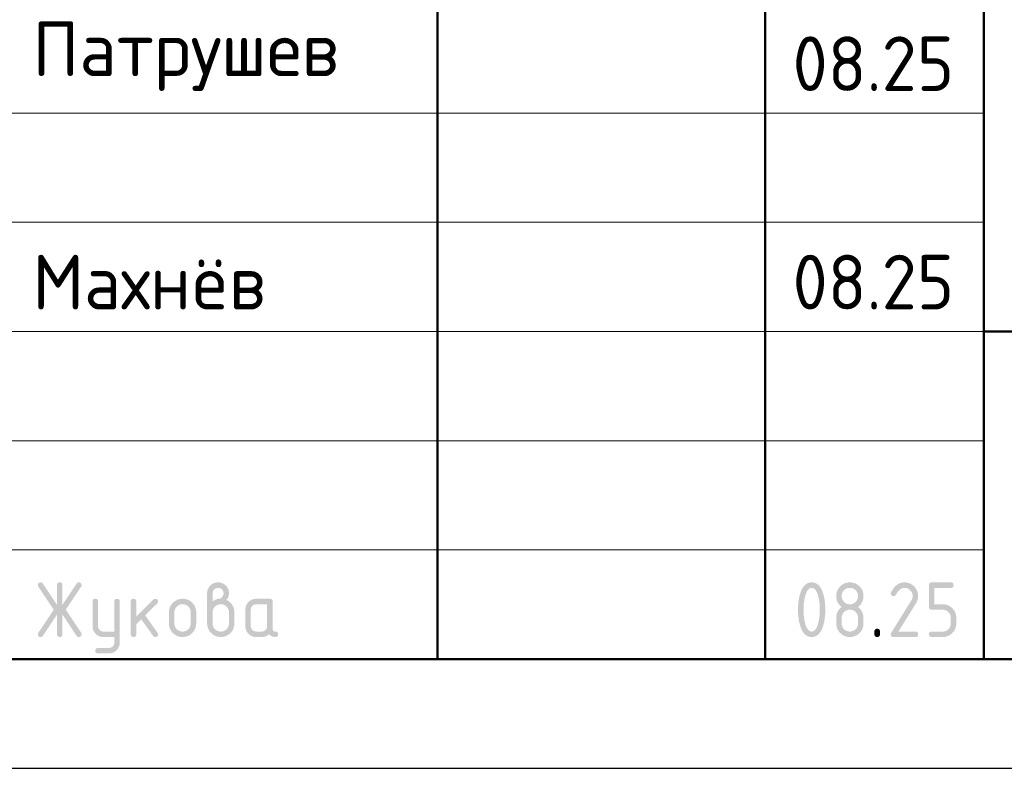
# Model space of a CAD drawing. Header units: millimetres. Extents: x 0 to 59400, y 0 to 42000.
# Tile 23 of 37: x 42488 to 46994, y 0 to 3428. Entities that reach past the tile are written whole.
import ezdxf

# ---------------------------------------------------------------- set-up
doc = ezdxf.new("R2010")
doc.units = ezdxf.units.MM
doc.layers.add('Standard', color=7, linetype='Continuous', lineweight=25)
doc.styles.add('ISOCPEUR', font='txt')

msp = doc.modelspace()

# ---------------------------------------------------------------- hatches: boundary and pattern name
at = {"layer": 'Standard', "linetype": 'Continuous', "lineweight": 25, "transparency": 33554687}
for points in [[(42658.5, 703.7), (42594, 606.8), (42593.1, 605.4), (42592, 604.4), (42590.8, 603.4), (42589.5, 602.7), (42588.2, 602), (42586.7, 601.6), (42585.1, 601.3), (42583.4, 601.3), (42581.8, 601.3), (42580.5, 601.5), (42579.1, 601.7), (42578, 602.1), (42576.8, 602.5), (42575.9, 603.1), (42574.9, 603.7), (42574.1, 604.5), (42573.4, 605.4), (42572.8, 606.4), (42572.2, 607.4), (42571.8, 608.6), (42571.4, 609.9), (42571.3, 611.3), (42571.1, 612.7), (42571.1, 614.3), (42571.1, 616), (42571.6, 617.6), (42572.1, 619.2), (42573.1, 620.8), (42643.4, 726.2), (42573.1, 831.6), (42572.1, 833.2), (42571.6, 834.9), (42571.1, 836.5), (42571.1, 838.2), (42571.1, 839.9), (42571.3, 841.3), (42571.4, 842.7), (42571.8, 843.9), (42572.2, 845.2), (42572.8, 846.2), (42573.4, 847.2), (42574.2, 848), (42575, 848.8), (42575.9, 849.4), (42576.9, 850.1), (42578.1, 850.5), (42579.3, 850.9), (42580.6, 851.1), (42582, 851.3), (42583.6, 851.3), (42585.2, 851.3), (42586.7, 850.9), (42588.2, 850.6), (42589.5, 849.9), (42590.8, 849.2), (42591.9, 848.1), (42593, 847), (42594, 845.6), (42658.5, 748.9), (42658.5, 838.8), (42658.5, 840.3), (42658.7, 841.7), (42658.9, 843.1), (42659.3, 844.3), (42659.7, 845.4), (42660.3, 846.4), (42660.9, 847.4), (42661.7, 848.2), (42662.5, 848.9), (42663.4, 849.5), (42664.4, 850.1), (42665.6, 850.5), (42666.7, 850.9), (42668.1, 851.1), (42669.5, 851.3), (42671.1, 851.3), (42672.6, 851.3), (42674, 851.1), (42675.4, 850.9), (42676.5, 850.5), (42677.7, 850.1), (42678.7, 849.5), (42679.7, 848.9), (42680.5, 848.2), (42681.2, 847.4), (42681.8, 846.4), (42682.4, 845.4), (42682.8, 844.3), (42683.2, 843.1), (42683.4, 841.7), (42683.6, 840.3), (42683.6, 838.8), (42683.6, 748.9), (42748.1, 845.6), (42749.1, 847), (42750.2, 848.1), (42751.4, 849.2), (42752.7, 849.9), (42754, 850.6), (42755.5, 850.9), (42757, 851.3), (42758.7, 851.3), (42760, 851.3), (42761.2, 851), (42762.4, 850.8), (42763.5, 850.3), (42764.6, 849.9), (42765.6, 849.2), (42766.6, 848.4), (42767.4, 847.5), (42768.4, 846.6), (42769, 845.5), (42769.7, 844.5), (42770.2, 843.4), (42770.6, 842.3), (42770.8, 841.1), (42771.1, 839.9), (42771.1, 838.6), (42771.1, 836.7), (42770.5, 835), (42770, 833.2), (42769, 831.6), (42698.7, 726.2), (42769, 620.8), (42770, 619.2), (42770.5, 617.5), (42771.1, 615.8), (42771.1, 614), (42771.1, 612.7), (42770.8, 611.5), (42770.6, 610.3), (42770.2, 609.2), (42769.7, 608.1), (42769.1, 607), (42768.4, 606), (42767.5, 605.1), (42766.7, 604.1), (42765.7, 603.4), (42764.7, 602.7), (42763.6, 602.2), (42762.6, 601.8), (42761.4, 601.5), (42760.2, 601.3), (42758.9, 601.3), (42757.1, 601.3), (42755.6, 601.6), (42754, 602), (42752.6, 602.7), (42751.3, 603.4), (42750.2, 604.4), (42749, 605.4), (42748.1, 606.8), (42683.6, 703.7), (42683.6, 613.8), (42683.6, 612.2), (42683.4, 610.8), (42683.2, 609.5), (42682.8, 608.3), (42682.4, 607.1), (42681.8, 606.2), (42681.2, 605.2), (42680.5, 604.4), (42679.7, 603.6), (42678.7, 603), (42677.7, 602.5), (42676.5, 602.1), (42675.4, 601.7), (42674, 601.5), (42672.6, 601.3), (42671.1, 601.3), (42669.5, 601.3), (42668.1, 601.5), (42666.7, 601.7), (42665.6, 602.1), (42664.4, 602.5), (42663.4, 603), (42662.5, 603.6), (42661.7, 604.4), (42660.9, 605.2), (42660.3, 606.2), (42659.7, 607.1), (42659.3, 608.3), (42658.9, 609.5), (42658.7, 610.8), (42658.5, 612.2), (42658.5, 613.8)], [(46537.2, 851.3), (46540.4, 851.3), (46543.5, 851), (46546.6, 850.7), (46549.7, 850.1), (46552.7, 849.6), (46555.5, 848.7), (46558.4, 847.9), (46561.2, 846.7), (46563.9, 845.6), (46566.6, 844.2), (46569.2, 842.7), (46571.8, 841), (46574.3, 839.3), (46576.7, 837.3), (46579.1, 835.3), (46581.4, 833), (46583.7, 830.7), (46585.7, 828.3), (46587.6, 825.9), (46589.4, 823.4), (46591.1, 820.9), (46592.5, 818.2), (46593.9, 815.6), (46595.1, 812.8), (46596.2, 810.1), (46597.1, 807.2), (46597.9, 804.3), (46598.5, 801.3), (46599.1, 798.3), (46599.4, 795.2), (46599.6, 792), (46599.6, 788.8), (46599.6, 784.4), (46598.9, 779.9), (46598.2, 775.4), (46596.8, 770.9), (46595.4, 766.4), (46593.2, 761.9), (46591.1, 757.4), (46588.3, 752.8), (46509.5, 626.3), (46587.1, 626.3), (46588.7, 626.3), (46590.1, 626.1), (46591.4, 625.9), (46592.6, 625.6), (46593.8, 625.2), (46594.8, 624.6), (46595.7, 624), (46596.5, 623.2), (46597.3, 622.4), (46597.9, 621.4), (46598.5, 620.5), (46598.9, 619.3), (46599.2, 618.1), (46599.4, 616.7), (46599.6, 615.4), (46599.6, 613.8), (46599.6, 612.2), (46599.4, 610.9), (46599.2, 609.5), (46598.9, 608.3), (46598.5, 607.2), (46597.9, 606.2), (46597.3, 605.2), (46596.5, 604.4), (46595.7, 603.6), (46594.8, 603), (46593.8, 602.5), (46592.6, 602.1), (46591.4, 601.7), (46590.1, 601.5), (46588.7, 601.3), (46587.1, 601.3), (46487.2, 601.3), (46485.6, 601.3), (46484.2, 601.5), (46482.9, 601.7), (46481.7, 602.1), (46480.5, 602.5), (46479.6, 603), (46478.6, 603.6), (46477.8, 604.4), (46477, 605.2), (46476.4, 606.2), (46475.9, 607.1), (46475.5, 608.3), (46475.1, 609.5), (46474.9, 610.9), (46474.7, 612.2), (46474.7, 613.8), (46474.7, 615.7), (46475.2, 617.5), (46475.7, 619.3), (46476.8, 621), (46568.4, 768.1), (46570, 770.6), (46571.1, 773.2), (46572.3, 775.7), (46573.1, 778.3), (46573.9, 780.9), (46574.3, 783.5), (46574.6, 786.1), (46574.6, 788.7), (46574.6, 792.6), (46574, 796.2), (46573.3, 799.8), (46571.9, 803.1), (46570.5, 806.4), (46568.5, 809.5), (46566.4, 812.5), (46563.7, 815.3), (46560.9, 818), (46557.9, 820.1), (46554.9, 822.1), (46551.5, 823.5), (46548.2, 824.9), (46544.6, 825.6), (46541, 826.2), (46537.2, 826.2), (46534.5, 826.2), (46531.9, 825.8), (46529.3, 825.3), (46526.8, 824.3), (46524.2, 823.3), (46521.7, 821.8), (46519.2, 820.3), (46516.8, 818.4), (46514.3, 816.4), (46511.9, 814), (46509.5, 811.5), (46507.2, 808.6), (46504.8, 805.6), (46502.5, 802.2), (46500.2, 798.7), (46498, 794.8), (46497.1, 793.3), (46496, 792.2), (46494.9, 791), (46493.6, 790.3), (46492.2, 789.5), (46490.6, 789.1), (46489, 788.8), (46487.2, 788.8), (46485.6, 788.8), (46484.2, 789), (46482.9, 789.1), (46481.7, 789.5), (46480.5, 789.9), (46479.6, 790.5), (46478.6, 791.1), (46477.8, 791.9), (46477, 792.7), (46476.4, 793.6), (46475.9, 794.6), (46475.5, 795.8), (46475.1, 797), (46474.9, 798.3), (46474.7, 799.7), (46474.7, 801.2), (46474.7, 802.7), (46475, 803.9), (46475.3, 805.2), (46475.8, 806.4), (46478.7, 812), (46481.9, 816.9), (46485, 821.8), (46488.4, 826), (46491.8, 830.2), (46495.4, 833.7), (46499, 837.2), (46502.8, 840.1), (46506.6, 842.9), (46510.7, 845), (46514.8, 847.1), (46519.1, 848.5), (46523.4, 849.9), (46527.9, 850.6), (46532.4, 851.3)], [(46649.6, 738.8), (46649.6, 838.8), (46649.6, 840.4), (46649.8, 841.7), (46650, 843.1), (46650.4, 844.3), (46650.8, 845.4), (46651.3, 846.4), (46651.9, 847.4), (46652.7, 848.2), (46653.5, 848.9), (46654.5, 849.5), (46655.4, 850.1), (46656.6, 850.5), (46657.8, 850.9), (46659.1, 851.1), (46660.5, 851.3), (46662.1, 851.3), (46749.3, 851.3), (46750.9, 851.3), (46752.2, 851.1), (46753.6, 850.9), (46754.8, 850.5), (46756, 850.1), (46756.9, 849.5), (46757.9, 848.9), (46758.7, 848.2), (46759.5, 847.4), (46760.1, 846.4), (46760.6, 845.4), (46761, 844.2), (46761.4, 843.1), (46761.6, 841.7), (46761.8, 840.3), (46761.8, 838.8), (46761.8, 837.2), (46761.6, 835.8), (46761.4, 834.5), (46761, 833.3), (46760.6, 832.1), (46760.1, 831.1), (46759.5, 830.2), (46758.7, 829.4), (46757.9, 828.6), (46756.9, 828), (46756, 827.4), (46754.8, 827), (46753.6, 826.6), (46752.2, 826.4), (46750.9, 826.2), (46749.3, 826.2), (46674.6, 826.2), (46674.6, 751.3), (46712, 751.3), (46715.3, 751.3), (46718.4, 751), (46721.5, 750.8), (46724.5, 750.2), (46727.5, 749.6), (46730.4, 748.7), (46733.2, 747.9), (46736, 746.7), (46738.8, 745.6), (46741.4, 744.2), (46744, 742.7), (46746.5, 741), (46749.1, 739.3), (46751.5, 737.3), (46753.9, 735.3), (46756.1, 733), (46758.4, 730.7), (46760.4, 728.2), (46762.4, 725.8), (46764.1, 723.3), (46765.8, 720.8), (46767.2, 718.1), (46768.7, 715.5), (46769.8, 712.7), (46770.9, 710), (46771.8, 707.1), (46772.7, 704.2), (46773.2, 701.2), (46773.8, 698.2), (46774.1, 695.1), (46774.4, 692), (46774.4, 688.8), (46774.4, 663.8), (46774.4, 660.6), (46774.1, 657.4), (46773.8, 654.3), (46773.2, 651.3), (46772.6, 648.3), (46771.8, 645.4), (46770.9, 642.5), (46769.8, 639.8), (46768.6, 637), (46767.2, 634.4), (46765.8, 631.7), (46764.1, 629.2), (46762.3, 626.7), (46760.3, 624.3), (46758.3, 621.9), (46756, 619.6), (46753.7, 617.3), (46751.3, 615.3), (46748.9, 613.3), (46746.4, 611.6), (46743.9, 609.9), (46741.2, 608.4), (46738.6, 607), (46735.8, 605.9), (46733.1, 604.7), (46730.2, 603.9), (46727.4, 603), (46724.4, 602.4), (46721.4, 601.9), (46718.3, 601.6), (46715.2, 601.3), (46712, 601.3), (46662.1, 601.3), (46660.5, 601.3), (46659.1, 601.5), (46657.8, 601.7), (46656.6, 602.1), (46655.4, 602.5), (46654.5, 603), (46653.5, 603.6), (46652.7, 604.4), (46651.9, 605.2), (46651.3, 606.2), (46650.8, 607.2), (46650.4, 608.3), (46650, 609.5), (46649.8, 610.9), (46649.6, 612.2), (46649.6, 613.8), (46649.6, 615.4), (46649.8, 616.7), (46650, 618.1), (46650.4, 619.3), (46650.8, 620.5), (46651.3, 621.4), (46651.9, 622.4), (46652.7, 623.2), (46653.5, 624), (46654.5, 624.6), (46655.4, 625.2), (46656.6, 625.6), (46657.8, 625.9), (46659.1, 626.1), (46660.5, 626.3), (46662.1, 626.3), (46711.9, 626.3), (46715.8, 626.3), (46719.5, 627), (46723.1, 627.7), (46726.4, 629.1), (46729.7, 630.4), (46732.7, 632.5), (46735.7, 634.5), (46738.5, 637.2), (46741.2, 639.9), (46743.2, 643), (46745.2, 646), (46746.6, 649.3), (46748, 652.6), (46748.6, 656.3), (46749.3, 659.9), (46749.3, 663.8), (46749.3, 688.8), (46749.3, 692.7), (46748.6, 696.3), (46747.9, 699.9), (46746.6, 703.2), (46745.2, 706.5), (46743.2, 709.5), (46741.1, 712.6), (46738.4, 715.3), (46735.6, 718), (46732.6, 720.1), (46729.6, 722.2), (46726.3, 723.5), (46723, 724.9), (46719.4, 725.6), (46715.8, 726.3), (46711.9, 726.3), (46662.1, 726.3), (46660.5, 726.3), (46659.1, 726.5), (46657.8, 726.7), (46656.6, 727.1), (46655.4, 727.5), (46654.5, 728), (46653.5, 728.6), (46652.7, 729.4), (46651.9, 730.2), (46651.3, 731.2), (46650.8, 732.1), (46650.4, 733.3), (46650, 734.5), (46649.8, 735.9), (46649.6, 737.2)], [(42920.8, 576), (42920.8, 601.3), (42871, 601.3), (42868.3, 601.3), (42865.8, 601.5), (42863.3, 601.7), (42860.9, 602.2), (42858.5, 602.7), (42856.2, 603.3), (42853.8, 604), (42851.6, 604.9), (42849.4, 605.8), (42847.3, 607), (42845.2, 608.1), (42843.2, 609.5), (42841.2, 610.8), (42839.3, 612.4), (42837.4, 614), (42835.6, 615.9), (42833.7, 617.7), (42832.2, 619.6), (42830.6, 621.5), (42829.2, 623.5), (42827.9, 625.6), (42826.7, 627.7), (42825.6, 629.8), (42824.7, 632), (42823.8, 634.2), (42823.1, 636.5), (42822.5, 638.8), (42822, 641.2), (42821.6, 643.6), (42821.3, 646.1), (42821.1, 648.6), (42821.1, 651.2), (42821.1, 763.7), (42821.1, 765.2), (42821.3, 766.6), (42821.5, 767.9), (42821.9, 769.1), (42822.3, 770.3), (42822.9, 771.3), (42823.4, 772.2), (42824.2, 773), (42825, 773.8), (42826, 774.4), (42827, 775), (42828.1, 775.4), (42829.3, 775.8), (42830.7, 775.9), (42832.1, 776.1), (42833.6, 776.1), (42835.2, 776.1), (42836.6, 775.9), (42837.9, 775.8), (42839.1, 775.4), (42840.3, 775), (42841.3, 774.4), (42842.2, 773.8), (42843, 773), (42843.8, 772.2), (42844.4, 771.3), (42845, 770.3), (42845.4, 769.1), (42845.8, 768), (42846, 766.6), (42846.2, 765.2), (42846.2, 763.7), (42846.2, 651.3), (42846.2, 648.8), (42846.6, 646.4), (42847.1, 644), (42848, 641.8), (42848.9, 639.6), (42850.3, 637.6), (42851.7, 635.6), (42853.5, 633.7), (42855.3, 631.9), (42857.4, 630.5), (42859.4, 629.1), (42861.6, 628.2), (42863.8, 627.3), (42866.1, 626.8), (42868.5, 626.3), (42871, 626.3), (42920.8, 626.3), (42920.8, 763.7), (42920.8, 765.2), (42921, 766.6), (42921.2, 768), (42921.6, 769.1), (42922, 770.3), (42922.6, 771.3), (42923.2, 772.2), (42924, 773), (42924.7, 773.8), (42925.7, 774.4), (42926.7, 775), (42927.9, 775.4), (42929, 775.8), (42930.4, 775.9), (42931.8, 776.1), (42933.3, 776.1), (42934.9, 776.1), (42936.3, 775.9), (42937.7, 775.8), (42938.8, 775.4), (42940, 775), (42941, 774.4), (42942, 773.8), (42942.7, 773), (42943.5, 772.2), (42944.1, 771.3), (42944.7, 770.3), (42945.1, 769.1), (42945.5, 768), (42945.7, 766.6), (42945.9, 765.2), (42945.9, 763.7), (42945.9, 576.3), (42945.9, 573.7), (42945.6, 571.2), (42945.4, 568.7), (42945, 566.3), (42944.5, 563.9), (42943.9, 561.6), (42943.2, 559.3), (42942.3, 557.1), (42941.4, 554.9), (42940.3, 552.8), (42939.2, 550.6), (42937.8, 548.6), (42936.5, 546.6), (42935, 544.7), (42933.4, 542.8), (42931.6, 540.9), (42929.8, 539.1), (42927.9, 537.5), (42926.1, 535.9), (42924.1, 534.6), (42922.1, 533.2), (42920, 532.1), (42917.9, 530.9), (42915.7, 530), (42913.5, 529.1), (42911.2, 528.4), (42909, 527.7), (42906.6, 527.3), (42904.2, 526.8), (42901.7, 526.6), (42899.2, 526.4), (42896.6, 526.4), (42846.2, 526.4), (42844.6, 526.4), (42843.2, 526.6), (42841.9, 526.8), (42840.7, 527.2), (42839.5, 527.6), (42838.5, 528.1), (42837.6, 528.7), (42836.8, 529.5), (42836, 530.3), (42835.4, 531.3), (42834.8, 532.3), (42834.4, 533.4), (42834, 534.6), (42833.9, 536), (42833.7, 537.3), (42833.7, 538.9), (42833.7, 540.1), (42833.9, 541.3), (42834.1, 542.5), (42834.6, 543.5), (42835.1, 544.6), (42835.8, 545.7), (42836.5, 546.7), (42837.4, 547.6), (42838.4, 548.6), (42839.4, 549.3), (42840.4, 550), (42841.5, 550.5), (42842.6, 550.9), (42843.8, 551.2), (42844.9, 551.4), (42846.2, 551.4), (42895.9, 551.4), (42898.6, 551.4), (42901, 551.9), (42903.4, 552.3), (42905.6, 553.2), (42907.9, 554), (42909.9, 555.4), (42911.9, 556.7), (42913.7, 558.4), (42915.4, 560.2), (42916.8, 562.1), (42918.1, 564.1), (42919, 566.3), (42919.9, 568.5), (42920.4, 570.9), (42920.8, 573.3)], [(43021, 694), (43099.6, 772.6), (43100.5, 773.4), (43101.5, 774.1), (43102.5, 774.8), (43103.6, 775.2), (43104.7, 775.7), (43105.9, 775.9), (43107.2, 776.1), (43108.5, 776.1), (43110, 776.1), (43111.4, 775.9), (43112.8, 775.8), (43113.9, 775.4), (43115.1, 775), (43116.1, 774.4), (43117.1, 773.8), (43117.9, 773), (43118.6, 772.2), (43119.2, 771.3), (43119.8, 770.3), (43120.2, 769.1), (43120.6, 767.9), (43120.8, 766.6), (43121, 765.2), (43121, 763.7), (43121, 762.4), (43120.7, 761.3), (43120.5, 760.1), (43120, 759), (43119.6, 757.9), (43118.9, 756.9), (43118.1, 755.9), (43117.2, 754.9), (43062.3, 700.1), (43118.5, 621), (43119.7, 619.3), (43120.4, 617.4), (43121, 615.6), (43121, 613.6), (43121, 612.1), (43120.8, 610.7), (43120.6, 609.4), (43120.2, 608.2), (43119.8, 607), (43119.2, 606.1), (43118.6, 605.1), (43117.9, 604.4), (43117.1, 603.6), (43116.1, 603), (43115.1, 602.4), (43113.9, 602.1), (43112.8, 601.7), (43111.4, 601.5), (43110, 601.3), (43108.5, 601.3), (43106.8, 601.3), (43105.4, 601.6), (43103.9, 601.9), (43102.6, 602.6), (43101.3, 603.3), (43100.1, 604.3), (43099, 605.3), (43098.1, 606.6), (43044.3, 682.1), (43021, 658.8), (43021, 613.8), (43021, 612.2), (43020.8, 610.9), (43020.6, 609.5), (43020.2, 608.3), (43019.8, 607.1), (43019.3, 606.2), (43018.7, 605.2), (43017.9, 604.4), (43017.1, 603.6), (43016.1, 603), (43015.1, 602.5), (43014, 602.1), (43012.8, 601.7), (43011.4, 601.5), (43010.1, 601.3), (43008.5, 601.3), (43006.9, 601.3), (43005.6, 601.5), (43004.2, 601.7), (43003, 602.1), (43001.8, 602.5), (43000.9, 603), (42999.9, 603.6), (42999.1, 604.4), (42998.3, 605.2), (42997.7, 606.2), (42997.1, 607.1), (42996.7, 608.3), (42996.4, 609.5), (42996.2, 610.8), (42996, 612.2), (42996, 613.8), (42996, 763.7), (42996, 765.2), (42996.2, 766.6), (42996.4, 767.9), (42996.7, 769.1), (42997.1, 770.3), (42997.7, 771.3), (42998.3, 772.2), (42999.1, 773), (42999.9, 773.8), (43000.9, 774.4), (43001.8, 775), (43003, 775.4), (43004.2, 775.8), (43005.6, 775.9), (43006.9, 776.1), (43008.5, 776.1), (43010.1, 776.1), (43011.4, 775.9), (43012.8, 775.8), (43014, 775.4), (43015.1, 775), (43016.1, 774.4), (43017.1, 773.8), (43017.9, 773), (43018.7, 772.2), (43019.3, 771.3), (43019.8, 770.3), (43020.2, 769.1), (43020.6, 767.9), (43020.8, 766.6), (43021, 765.2), (43021, 763.7)], [(46399.8, 626.3), (46399.8, 627.9), (46400, 629.3), (46400.2, 630.6), (46400.6, 631.8), (46401, 633), (46401.6, 634), (46402.2, 634.9), (46403, 635.7), (46403.7, 636.5), (46404.7, 637.1), (46405.7, 637.7), (46406.9, 638.1), (46408, 638.5), (46409.4, 638.7), (46410.8, 638.9), (46412.3, 638.9), (46413.9, 638.9), (46415.3, 638.7), (46416.7, 638.5), (46417.8, 638.1), (46419, 637.7), (46420, 637.1), (46421, 636.5), (46421.7, 635.7), (46422.5, 634.9), (46423.1, 634), (46423.7, 633), (46424.1, 631.8), (46424.5, 630.6), (46424.7, 629.3), (46424.9, 627.9), (46424.9, 626.3), (46424.9, 613.8), (46424.9, 612.2), (46424.7, 610.9), (46424.5, 609.5), (46424.1, 608.3), (46423.7, 607.2), (46423.1, 606.2), (46422.5, 605.2), (46421.7, 604.4), (46421, 603.6), (46420, 603), (46419, 602.5), (46417.8, 602.1), (46416.7, 601.7), (46415.3, 601.5), (46413.9, 601.3), (46412.3, 601.3), (46410.8, 601.3), (46409.4, 601.5), (46408, 601.7), (46406.9, 602.1), (46405.7, 602.5), (46404.7, 603), (46403.7, 603.6), (46403, 604.4), (46402.2, 605.2), (46401.6, 606.2), (46401, 607.2), (46400.6, 608.3), (46400.2, 609.5), (46400, 610.9), (46399.8, 612.2), (46399.8, 613.8)]]:
    msp.add_hatch(color=7, dxfattribs=at).paths.add_polyline_path(points, flags=16)
h = msp.add_hatch(color=7, dxfattribs=at)
h.paths.add_polyline_path([(43370.7, 763.7), (43374.7, 766.9), (43378.5, 769.2), (43382.3, 771.5), (43386, 773.1), (43389.6, 774.7), (43393.1, 775.5), (43396.6, 776.2), (43399.9, 776.2), (43401.8, 776.2), (43403.7, 776.8), (43405.6, 777.3), (43407.4, 778.4), (43409.2, 779.5), (43410.9, 781.1), (43412.6, 782.8), (43414.3, 784.9), (43415.9, 787), (43417.1, 789), (43418.3, 791), (43419.1, 793.1), (43419.9, 795.1), (43420.3, 797.1), (43420.7, 799.2), (43420.7, 801.2), (43420.7, 803.9), (43420.3, 806.3), (43419.8, 808.7), (43418.9, 811), (43418, 813.2), (43416.7, 815.2), (43415.3, 817.2), (43413.5, 819), (43411.7, 820.8), (43409.7, 822.2), (43407.7, 823.5), (43405.5, 824.4), (43403.3, 825.3), (43400.8, 825.8), (43398.4, 826.2), (43395.7, 826.2), (43393.1, 826.2), (43390.7, 825.8), (43388.3, 825.3), (43386.1, 824.4), (43383.9, 823.5), (43381.9, 822.1), (43379.8, 820.7), (43378, 818.9), (43376.2, 817.1), (43374.8, 815.1), (43373.5, 813.1), (43372.6, 810.9), (43371.6, 808.6), (43371.2, 806.2), (43370.7, 803.8), (43370.7, 801.2)])
h.paths.add_polyline_path([(43433, 771.2), (43437.3, 769.4), (43441.2, 767), (43445, 764.7), (43448.5, 761.8), (43451.9, 759), (43454.8, 755.6), (43457.8, 752.2), (43460.3, 748.3), (43462.9, 744.3), (43464.8, 740.2), (43466.7, 736.1), (43467.9, 731.8), (43469.2, 727.5), (43469.8, 723), (43470.5, 718.5), (43470.5, 713.8), (43470.5, 663.8), (43470.5, 660.5), (43470.2, 657.4), (43469.9, 654.2), (43469.3, 651.2), (43468.8, 648.2), (43467.9, 645.3), (43467, 642.4), (43465.9, 639.6), (43464.8, 636.9), (43463.3, 634.2), (43461.9, 631.6), (43460.2, 629.1), (43458.5, 626.5), (43456.5, 624.1), (43454.5, 621.7), (43452.2, 619.5), (43449.9, 617.2), (43447.5, 615.2), (43445.1, 613.2), (43442.6, 611.5), (43440.1, 609.8), (43437.5, 608.4), (43434.8, 607), (43432.1, 605.8), (43429.3, 604.7), (43426.4, 603.8), (43423.5, 603), (43420.5, 602.4), (43417.5, 601.9), (43414.4, 601.6), (43411.3, 601.3), (43408.1, 601.3), (43404.8, 601.3), (43401.7, 601.6), (43398.5, 601.9), (43395.5, 602.4), (43392.5, 603), (43389.6, 603.9), (43386.7, 604.7), (43384, 605.9), (43381.2, 607), (43378.6, 608.4), (43375.9, 609.9), (43373.4, 611.6), (43370.9, 613.3), (43368.5, 615.3), (43366.1, 617.3), (43363.8, 619.6), (43361.6, 621.9), (43359.6, 624.2), (43357.6, 626.7), (43355.9, 629.2), (43354.2, 631.7), (43352.8, 634.3), (43351.4, 637), (43350.2, 639.8), (43349.1, 642.5), (43348.2, 645.4), (43347.4, 648.3), (43346.8, 651.3), (43346.3, 654.3), (43346, 657.4), (43345.7, 660.5), (43345.7, 663.8), (43345.7, 801.3), (43345.7, 803.9), (43345.9, 806.4), (43346.1, 809), (43346.6, 811.4), (43347.1, 813.8), (43347.7, 816.1), (43348.4, 818.5), (43349.3, 820.7), (43350.2, 822.9), (43351.4, 825), (43352.5, 827.1), (43353.9, 829.1), (43355.2, 831.2), (43356.8, 833.1), (43358.4, 835), (43360.2, 836.8), (43362.1, 838.6), (43364, 840.2), (43365.9, 841.8), (43367.9, 843.1), (43369.9, 844.5), (43372, 845.6), (43374.1, 846.8), (43376.3, 847.7), (43378.5, 848.6), (43380.8, 849.2), (43383.1, 849.9), (43385.6, 850.4), (43388, 850.8), (43390.5, 851.1), (43393, 851.3), (43395.5, 851.3), (43398.2, 851.3), (43400.7, 851.1), (43403.2, 850.8), (43405.6, 850.4), (43408, 849.9), (43410.4, 849.2), (43412.7, 848.5), (43414.9, 847.6), (43417.1, 846.7), (43419.2, 845.6), (43421.3, 844.5), (43423.3, 843.1), (43425.3, 841.7), (43427.2, 840.1), (43429.2, 838.5), (43431, 836.7), (43432.8, 834.9), (43434.4, 833), (43435.9, 831), (43437.3, 829), (43438.6, 827), (43439.8, 824.9), (43440.9, 822.8), (43441.8, 820.6), (43442.7, 818.3), (43443.4, 816), (43444.1, 813.7), (43444.5, 811.3), (43445, 808.9), (43445.2, 806.4), (43445.4, 803.9), (43445.4, 801.3), (43445.4, 796.6), (43444.6, 792.3), (43443.9, 788.1), (43442.3, 784.3), (43440.8, 780.5), (43438.4, 777.2), (43436.1, 774)], flags=16)
h.paths.add_polyline_path([(43445.4, 663.8), (43445.4, 713.8), (43445.4, 717.7), (43444.7, 721.3), (43444.1, 724.9), (43442.7, 728.2), (43441.3, 731.5), (43439.3, 734.5), (43437.3, 737.6), (43434.6, 740.3), (43431.9, 743.1), (43428.8, 745.1), (43425.8, 747.2), (43422.5, 748.5), (43419.2, 749.9), (43415.6, 750.6), (43412, 751.3), (43408.1, 751.3), (43404.2, 751.3), (43400.5, 750.6), (43396.9, 749.9), (43393.6, 748.5), (43390.3, 747.2), (43387.3, 745.1), (43384.3, 743.1), (43381.6, 740.3), (43378.9, 737.6), (43376.8, 734.5), (43374.8, 731.5), (43373.4, 728.2), (43372.1, 724.9), (43371.4, 721.3), (43370.7, 717.7), (43370.7, 713.8), (43370.7, 663.8), (43370.7, 659.9), (43371.4, 656.3), (43372.1, 652.6), (43373.4, 649.3), (43374.8, 646), (43376.8, 643), (43378.9, 639.9), (43381.6, 637.2), (43384.3, 634.5), (43387.3, 632.5), (43390.3, 630.4), (43393.6, 629.1), (43396.9, 627.7), (43400.5, 627), (43404.2, 626.3), (43408.1, 626.3), (43412, 626.3), (43415.6, 627), (43419.2, 627.7), (43422.5, 629.1), (43425.8, 630.4), (43428.8, 632.5), (43431.9, 634.6), (43434.6, 637.3), (43437.3, 640.1), (43439.3, 643.1), (43441.3, 646.1), (43442.7, 649.4), (43444.1, 652.7), (43444.7, 656.3), (43445.4, 659.9)])
h = msp.add_hatch(color=7, dxfattribs=at)
h.paths.add_polyline_path([(46149.8, 726.3), (46149.8, 734), (46149.4, 741.6), (46149, 749.1), (46148.2, 756.4), (46147.4, 763.7), (46146.1, 770.8), (46144.9, 777.9), (46143.2, 784.8), (46142, 790), (46140.6, 794.5), (46139.1, 799), (46137.6, 802.9), (46136, 806.8), (46134.2, 810), (46132.5, 813.3), (46130.5, 815.9), (46128.6, 818.5), (46126.5, 820.4), (46124.4, 822.4), (46122.2, 823.7), (46119.9, 824.9), (46117.5, 825.6), (46115.1, 826.2), (46112.5, 826.2), (46109.9, 826.2), (46107.5, 825.6), (46105.1, 824.9), (46102.9, 823.6), (46100.6, 822.3), (46098.6, 820.4), (46096.5, 818.4), (46094.6, 815.8), (46092.7, 813.2), (46090.9, 810), (46089.2, 806.7), (46087.6, 802.8), (46086, 798.9), (46084.6, 794.4), (46083.2, 789.8), (46081.9, 784.6), (46080.2, 777.6), (46079, 770.4), (46077.7, 763.3), (46076.8, 756), (46076, 748.7), (46075.6, 741.3), (46075.2, 733.9), (46075.2, 726.3), (46075.2, 718.6), (46075.6, 711.1), (46076, 703.5), (46076.8, 696.2), (46077.6, 688.9), (46078.9, 681.8), (46080.1, 674.7), (46081.8, 667.8), (46083, 662.6), (46084.4, 658.1), (46085.8, 653.5), (46087.4, 649.7), (46089, 645.8), (46090.8, 642.5), (46092.5, 639.3), (46094.4, 636.7), (46096.4, 634.1), (46098.4, 632.2), (46100.5, 630.2), (46102.8, 628.9), (46105, 627.6), (46107.5, 627), (46109.9, 626.3), (46112.5, 626.3), (46115.1, 626.3), (46117.5, 627), (46119.9, 627.6), (46122.2, 628.9), (46124.4, 630.2), (46126.5, 632.2), (46128.6, 634.1), (46130.5, 636.7), (46132.5, 639.3), (46134.2, 642.5), (46136, 645.8), (46137.6, 649.7), (46139.1, 653.5), (46140.6, 658.1), (46142, 662.6), (46143.2, 667.8), (46144.9, 674.7), (46146.1, 681.8), (46147.4, 688.9), (46148.2, 696.2), (46149, 703.5), (46149.4, 711.1), (46149.8, 718.6)])
h.paths.add_polyline_path([(46174.9, 726.3), (46174.9, 720.7), (46174.7, 715.3), (46174.5, 709.9), (46174.2, 704.7), (46173.8, 699.5), (46173.3, 694.5), (46172.8, 689.4), (46172.1, 684.6), (46171.4, 679.8), (46170.6, 675.1), (46169.7, 670.5), (46168.7, 666.1), (46167.7, 661.6), (46166.5, 657.3), (46165.3, 653.1), (46163.9, 649), (46161.9, 643), (46159.6, 637.8), (46157.3, 632.6), (46154.7, 628.1), (46152.1, 623.7), (46149.1, 619.9), (46146.2, 616.2), (46143, 613.2), (46139.8, 610.2), (46136.3, 608), (46132.8, 605.8), (46129, 604.3), (46125.1, 602.8), (46121, 602), (46116.9, 601.3), (46112.5, 601.3), (46108.1, 601.3), (46104, 602), (46099.8, 602.8), (46096, 604.3), (46092.2, 605.7), (46088.7, 608), (46085.2, 610.2), (46082, 613.2), (46078.7, 616.1), (46075.8, 619.8), (46072.9, 623.6), (46070.3, 628), (46067.7, 632.5), (46065.4, 637.7), (46063.1, 642.9), (46061.1, 648.8), (46059.7, 652.9), (46058.5, 657.2), (46057.3, 661.4), (46056.3, 665.9), (46055.2, 670.3), (46054.4, 675), (46053.5, 679.6), (46052.8, 684.5), (46052.2, 689.3), (46051.6, 694.4), (46051.1, 699.4), (46050.8, 704.6), (46050.4, 709.8), (46050.3, 715.3), (46050.1, 720.7), (46050.1, 726.3), (46050.1, 731.9), (46050.3, 737.3), (46050.4, 742.7), (46050.8, 748), (46051.1, 753.2), (46051.6, 758.2), (46052.2, 763.3), (46052.8, 768.1), (46053.5, 772.9), (46054.4, 777.6), (46055.2, 782.2), (46056.3, 786.7), (46057.3, 791.1), (46058.5, 795.4), (46059.7, 799.7), (46061.1, 803.7), (46063.1, 809.7), (46065.4, 814.9), (46067.7, 820.1), (46070.3, 824.5), (46072.9, 829), (46075.8, 832.7), (46078.7, 836.4), (46082, 839.4), (46085.2, 842.4), (46088.7, 844.6), (46092.2, 846.8), (46096, 848.3), (46099.8, 849.8), (46104, 850.5), (46108.1, 851.3), (46112.5, 851.3), (46116.9, 851.3), (46121, 850.5), (46125.1, 849.8), (46129, 848.3), (46132.8, 846.8), (46136.3, 844.6), (46139.8, 842.3), (46143, 839.4), (46146.2, 836.4), (46149.1, 832.6), (46152.1, 828.9), (46154.7, 824.4), (46157.3, 820), (46159.6, 814.7), (46161.9, 809.5), (46163.9, 803.6), (46165.3, 799.5), (46166.5, 795.2), (46167.7, 791), (46168.7, 786.5), (46169.7, 782.1), (46170.6, 777.4), (46171.4, 772.8), (46172.1, 768), (46172.8, 763.1), (46173.3, 758.1), (46173.8, 753.1), (46174.2, 747.9), (46174.5, 742.7), (46174.7, 737.3), (46174.9, 731.9)], flags=16)
h = msp.add_hatch(color=7, dxfattribs=at)
h.paths.add_polyline_path([(46287.3, 626.3), (46291.3, 626.3), (46294.9, 627), (46298.5, 627.7), (46301.8, 629.1), (46305.1, 630.4), (46308.1, 632.5), (46311.1, 634.5), (46313.8, 637.2), (46316.6, 639.9), (46318.6, 643), (46320.6, 646), (46322, 649.3), (46323.3, 652.6), (46324, 656.3), (46324.7, 659.9), (46324.7, 663.8), (46324.7, 688.8), (46324.7, 692.7), (46324, 696.3), (46323.3, 699.9), (46321.9, 703.2), (46320.6, 706.5), (46318.5, 709.5), (46316.5, 712.6), (46313.8, 715.3), (46311, 718.1), (46308, 720.1), (46305, 722.2), (46301.7, 723.6), (46298.4, 724.9), (46294.8, 725.6), (46291.2, 726.3), (46287.3, 726.3), (46283.4, 726.3), (46279.8, 725.6), (46276.2, 724.9), (46272.9, 723.6), (46269.6, 722.2), (46266.6, 720.2), (46263.6, 718.1), (46260.9, 715.4), (46258.1, 712.7), (46256.1, 709.7), (46254.1, 706.6), (46252.7, 703.3), (46251.4, 700), (46250.7, 696.4), (46250, 692.7), (46250, 688.8), (46250, 663.8), (46250, 659.9), (46250.7, 656.3), (46251.4, 652.6), (46252.7, 649.3), (46254.1, 646), (46256.1, 643), (46258.1, 639.9), (46260.9, 637.2), (46263.6, 634.5), (46266.6, 632.5), (46269.6, 630.4), (46272.9, 629.1), (46276.2, 627.7), (46279.8, 627), (46283.4, 626.3)])
h.paths.add_polyline_path([(46287.3, 601.3), (46284.1, 601.3), (46281, 601.6), (46277.9, 601.9), (46274.9, 602.4), (46271.9, 603), (46269, 603.9), (46266.1, 604.7), (46263.4, 605.9), (46260.6, 607), (46258, 608.4), (46255.3, 609.9), (46252.8, 611.6), (46250.3, 613.3), (46247.9, 615.3), (46245.5, 617.3), (46243.2, 619.6), (46240.9, 621.9), (46238.9, 624.2), (46236.9, 626.7), (46235.2, 629.2), (46233.5, 631.7), (46232.1, 634.3), (46230.7, 637), (46229.5, 639.8), (46228.4, 642.5), (46227.5, 645.4), (46226.7, 648.3), (46226.1, 651.3), (46225.5, 654.3), (46225.3, 657.4), (46225, 660.5), (46225, 663.8), (46225, 688.8), (46225, 692.7), (46225.4, 696.4), (46225.8, 700.1), (46226.5, 703.6), (46227.3, 707.1), (46228.5, 710.4), (46229.7, 713.7), (46231.2, 716.8), (46232.8, 719.9), (46234.7, 722.9), (46236.7, 725.8), (46239.1, 728.6), (46241.4, 731.3), (46244.1, 733.9), (46246.9, 736.4), (46250, 738.8), (46246.9, 741.2), (46244.1, 743.7), (46241.4, 746.3), (46239.1, 749), (46236.7, 751.8), (46234.7, 754.7), (46232.8, 757.6), (46231.2, 760.8), (46229.7, 763.9), (46228.5, 767.2), (46227.3, 770.5), (46226.5, 774), (46225.8, 777.5), (46225.4, 781.2), (46225, 784.9), (46225, 788.8), (46225, 792), (46225.3, 795.1), (46225.5, 798.3), (46226.1, 801.3), (46226.7, 804.3), (46227.5, 807.2), (46228.4, 810.1), (46229.5, 812.8), (46230.7, 815.6), (46232.1, 818.2), (46233.5, 820.9), (46235.2, 823.4), (46236.9, 825.9), (46238.9, 828.3), (46240.9, 830.7), (46243.2, 833), (46245.5, 835.3), (46247.9, 837.3), (46250.3, 839.3), (46252.8, 841), (46255.3, 842.7), (46258, 844.1), (46260.6, 845.6), (46263.4, 846.7), (46266.1, 847.9), (46269, 848.7), (46271.9, 849.6), (46274.9, 850.1), (46277.9, 850.7), (46281, 851), (46284.1, 851.3), (46287.3, 851.3), (46290.6, 851.3), (46293.7, 851), (46296.8, 850.7), (46299.8, 850.1), (46302.8, 849.6), (46305.7, 848.7), (46308.6, 847.9), (46311.3, 846.7), (46314.1, 845.6), (46316.7, 844.1), (46319.4, 842.7), (46321.9, 841), (46324.4, 839.3), (46326.8, 837.3), (46329.2, 835.3), (46331.5, 833), (46333.8, 830.7), (46335.8, 828.3), (46337.8, 825.9), (46339.5, 823.4), (46341.2, 820.9), (46342.6, 818.2), (46344, 815.6), (46345.2, 812.8), (46346.3, 810.1), (46347.2, 807.2), (46348, 804.3), (46348.6, 801.3), (46349.2, 798.3), (46349.5, 795.1), (46349.7, 792), (46349.7, 788.8), (46349.7, 784.9), (46349.3, 781.2), (46349, 777.5), (46348.2, 774), (46347.4, 770.5), (46346.2, 767.2), (46345, 763.9), (46343.5, 760.8), (46341.9, 757.6), (46339.9, 754.7), (46338, 751.8), (46335.6, 749), (46333.3, 746.3), (46330.6, 743.7), (46327.8, 741.2), (46324.7, 738.8), (46329.2, 735.4), (46332.9, 731.6), (46336.5, 727.8), (46339.4, 723.6), (46342.2, 719.4), (46344.2, 714.8), (46346.2, 710.2), (46347.4, 705.3), (46347.7, 704), (46348, 702.4), (46348.2, 700.8), (46348.4, 698.9), (46348.7, 697), (46348.8, 694.7), (46349, 692.5), (46349.2, 689.9), (46349.3, 687.3), (46349.4, 684.4), (46349.5, 681.4), (46349.6, 678.2), (46349.7, 674.9), (46349.7, 671.3), (46349.7, 667.7), (46349.7, 663.8), (46349.7, 660.5), (46349.5, 657.4), (46349.2, 654.3), (46348.6, 651.3), (46348, 648.3), (46347.2, 645.4), (46346.3, 642.5), (46345.2, 639.8), (46344, 637), (46342.6, 634.3), (46341.2, 631.7), (46339.5, 629.2), (46337.8, 626.7), (46335.8, 624.2), (46333.8, 621.9), (46331.5, 619.6), (46329.2, 617.3), (46326.8, 615.3), (46324.4, 613.3), (46321.9, 611.6), (46319.4, 609.9), (46316.7, 608.4), (46314.1, 607), (46311.3, 605.9), (46308.6, 604.7), (46305.7, 603.9), (46302.8, 603), (46299.8, 602.4), (46296.8, 601.9), (46293.7, 601.6), (46290.6, 601.3)], flags=16)
h.paths.add_polyline_path([(46287.3, 751.2), (46291.3, 751.2), (46294.9, 751.9), (46298.5, 752.6), (46301.8, 754), (46305.1, 755.3), (46308.1, 757.4), (46311.1, 759.4), (46313.8, 762.1), (46316.6, 764.8), (46318.6, 767.9), (46320.6, 770.9), (46322, 774.2), (46323.3, 777.5), (46324, 781.2), (46324.7, 784.8), (46324.7, 788.7), (46324.7, 792.6), (46324, 796.2), (46323.3, 799.8), (46321.9, 803.1), (46320.6, 806.4), (46318.5, 809.5), (46316.5, 812.5), (46313.8, 815.2), (46311, 818), (46308, 820), (46305, 822.1), (46301.7, 823.5), (46298.4, 824.8), (46294.8, 825.5), (46291.2, 826.2), (46287.3, 826.2), (46283.4, 826.2), (46279.8, 825.5), (46276.2, 824.9), (46272.9, 823.5), (46269.6, 822.1), (46266.6, 820.1), (46263.6, 818), (46260.9, 815.3), (46258.1, 812.6), (46256.1, 809.6), (46254.1, 806.6), (46252.7, 803.2), (46251.4, 799.9), (46250.7, 796.3), (46250, 792.7), (46250, 788.7), (46250, 784.8), (46250.7, 781.2), (46251.4, 777.5), (46252.7, 774.2), (46254.1, 770.9), (46256.1, 767.9), (46258.1, 764.8), (46260.9, 762.1), (46263.6, 759.4), (46266.6, 757.4), (46269.6, 755.3), (46272.9, 754), (46276.2, 752.6), (46279.8, 751.9), (46283.4, 751.2)])
h = msp.add_hatch(color=7, dxfattribs=at)
h.paths.add_polyline_path([(43170.8, 663.7), (43170.8, 713.7), (43170.8, 716.9), (43171.1, 720.1), (43171.4, 723.2), (43172, 726.2), (43172.5, 729.2), (43173.4, 732.1), (43174.2, 734.9), (43175.4, 737.7), (43176.5, 740.5), (43177.9, 743.1), (43179.4, 745.8), (43181.1, 748.3), (43182.8, 750.8), (43184.8, 753.2), (43186.8, 755.6), (43189.1, 757.9), (43191.4, 760.2), (43193.8, 762.2), (43196.1, 764.2), (43198.7, 765.9), (43201.2, 767.6), (43203.8, 769), (43206.5, 770.4), (43209.2, 771.6), (43212, 772.7), (43214.9, 773.6), (43217.7, 774.4), (43220.7, 775), (43223.7, 775.6), (43226.9, 775.9), (43230, 776.1), (43233.2, 776.1), (43236.5, 776.1), (43239.7, 775.9), (43242.8, 775.6), (43245.8, 775), (43248.9, 774.5), (43251.8, 773.6), (43254.7, 772.8), (43257.4, 771.6), (43260.2, 770.5), (43262.8, 769.1), (43265.5, 767.7), (43268, 766), (43270.5, 764.3), (43272.9, 762.3), (43275.3, 760.3), (43277.5, 758.1), (43279.8, 755.8), (43281.8, 753.4), (43283.8, 751), (43285.4, 748.5), (43287.1, 746), (43288.5, 743.4), (43289.9, 740.7), (43291.1, 737.9), (43292.2, 735.2), (43293.1, 732.3), (43293.9, 729.4), (43294.5, 726.3), (43295, 723.3), (43295.3, 720.1), (43295.6, 717), (43295.6, 713.7), (43295.6, 663.7), (43295.6, 660.5), (43295.3, 657.4), (43295, 654.2), (43294.5, 651.2), (43293.9, 648.2), (43293, 645.4), (43292.2, 642.5), (43291, 639.7), (43289.9, 637), (43288.5, 634.3), (43287, 631.7), (43285.3, 629.2), (43283.6, 626.6), (43281.6, 624.2), (43279.6, 621.8), (43277.4, 619.5), (43275.1, 617.3), (43272.7, 615.3), (43270.3, 613.3), (43267.8, 611.6), (43265.2, 609.8), (43262.6, 608.4), (43260, 607), (43257.2, 605.9), (43254.4, 604.7), (43251.6, 603.9), (43248.7, 603), (43245.7, 602.4), (43242.7, 601.9), (43239.6, 601.6), (43236.4, 601.3), (43233.2, 601.3), (43230, 601.3), (43226.9, 601.6), (43223.7, 601.9), (43220.7, 602.4), (43217.7, 603), (43214.9, 603.9), (43212, 604.7), (43209.2, 605.9), (43206.5, 607), (43203.8, 608.4), (43201.2, 609.8), (43198.7, 611.6), (43196.1, 613.3), (43193.8, 615.3), (43191.4, 617.3), (43189.1, 619.5), (43186.8, 621.8), (43184.8, 624.2), (43182.8, 626.6), (43181.1, 629.2), (43179.4, 631.7), (43177.9, 634.3), (43176.5, 637), (43175.4, 639.7), (43174.2, 642.5), (43173.4, 645.4), (43172.5, 648.2), (43172, 651.2), (43171.4, 654.2), (43171.1, 657.4), (43170.8, 660.5)], flags=16)
h.paths.add_polyline_path([(43270.6, 663.8), (43270.6, 713.8), (43270.6, 717.7), (43269.9, 721.3), (43269.2, 724.9), (43267.8, 728.2), (43266.4, 731.5), (43264.4, 734.5), (43262.3, 737.6), (43259.6, 740.3), (43256.9, 743.1), (43253.9, 745.1), (43250.8, 747.2), (43247.5, 748.5), (43244.2, 749.9), (43240.7, 750.6), (43237.1, 751.3), (43233.2, 751.3), (43229.4, 751.3), (43225.8, 750.6), (43222.2, 749.9), (43218.9, 748.5), (43215.6, 747.2), (43212.6, 745.1), (43209.5, 743.1), (43206.8, 740.3), (43204.1, 737.6), (43202, 734.5), (43200, 731.5), (43198.6, 728.2), (43197.2, 724.9), (43196.6, 721.3), (43195.9, 717.7), (43195.9, 713.8), (43195.9, 663.8), (43195.9, 659.9), (43196.6, 656.3), (43197.2, 652.6), (43198.6, 649.3), (43199.9, 646), (43202, 643), (43204, 639.9), (43206.7, 637.2), (43209.4, 634.5), (43212.4, 632.5), (43215.4, 630.4), (43218.8, 629.1), (43222.1, 627.7), (43225.7, 627), (43229.3, 626.3), (43233.2, 626.3), (43237.1, 626.3), (43240.7, 627), (43244.2, 627.7), (43247.5, 629.1), (43250.8, 630.4), (43253.9, 632.5), (43256.9, 634.6), (43259.6, 637.3), (43262.3, 640.1), (43264.4, 643.1), (43266.4, 646.1), (43267.8, 649.4), (43269.2, 652.7), (43269.9, 656.3), (43270.6, 659.9)])
h = msp.add_hatch(color=7, dxfattribs=at)
h.paths.add_polyline_path([(43620.3, 751.1), (43570.5, 751.1), (43567.9, 751.1), (43565.5, 750.6), (43563.1, 750.2), (43560.9, 749.3), (43558.7, 748.4), (43556.7, 747), (43554.7, 745.6), (43552.9, 743.8), (43551, 742), (43549.7, 740), (43548.3, 738), (43547.4, 735.8), (43546.5, 733.6), (43546, 731.1), (43545.6, 728.7), (43545.6, 726.1), (43545.6, 651.3), (43545.6, 648.7), (43546.1, 646.4), (43546.5, 644), (43547.4, 641.8), (43548.4, 639.6), (43549.7, 637.6), (43551.1, 635.5), (43552.9, 633.7), (43554.8, 631.9), (43556.8, 630.5), (43558.8, 629.1), (43561, 628.2), (43563.2, 627.3), (43565.6, 626.8), (43567.9, 626.3), (43570.5, 626.3), (43595.4, 626.3), (43598, 626.3), (43600.4, 626.8), (43602.8, 627.2), (43605, 628.2), (43607.2, 629.1), (43609.2, 630.4), (43611.2, 631.8), (43613, 633.6), (43614.8, 635.4), (43616.2, 637.4), (43617.5, 639.5), (43618.5, 641.7), (43619.4, 643.9), (43619.8, 646.3), (43620.3, 648.7), (43620.3, 651.3)])
h.paths.add_polyline_path([(43670.3, 613.8), (43670.3, 612.2), (43670.1, 610.8), (43669.9, 609.5), (43669.5, 608.3), (43669.1, 607.1), (43668.6, 606.2), (43668, 605.2), (43667.2, 604.4), (43666.4, 603.6), (43665.4, 603), (43664.4, 602.5), (43663.3, 602.1), (43662.1, 601.7), (43660.7, 601.5), (43659.4, 601.3), (43657.8, 601.3), (43653.5, 601.3), (43649.5, 602.1), (43645.5, 602.9), (43642, 604.6), (43638.4, 606.2), (43635.2, 608.7), (43632, 611.2), (43629.3, 614.5), (43625.8, 611.2), (43622, 608.7), (43618.1, 606.2), (43613.9, 604.6), (43609.7, 602.9), (43605, 602.1), (43600.4, 601.3), (43595.4, 601.3), (43570.5, 601.3), (43567.8, 601.3), (43565.3, 601.5), (43562.8, 601.7), (43560.4, 602.2), (43557.9, 602.6), (43555.6, 603.3), (43553.3, 604), (43551.1, 604.9), (43548.9, 605.8), (43546.8, 606.9), (43544.7, 608.1), (43542.6, 609.4), (43540.6, 610.8), (43538.7, 612.4), (43536.8, 614), (43535, 615.8), (43533.2, 617.6), (43531.6, 619.5), (43530, 621.4), (43528.7, 623.4), (43527.3, 625.4), (43526.2, 627.5), (43525.1, 629.7), (43524.2, 631.9), (43523.3, 634.1), (43522.6, 636.4), (43521.9, 638.7), (43521.5, 641.1), (43521, 643.6), (43520.8, 646.1), (43520.5, 648.6), (43520.5, 651.2), (43520.5, 726.2), (43520.5, 728.8), (43520.8, 731.3), (43521, 733.9), (43521.5, 736.3), (43521.9, 738.7), (43522.6, 741), (43523.3, 743.3), (43524.2, 745.6), (43525.1, 747.8), (43526.2, 749.9), (43527.3, 752), (43528.7, 754), (43530, 756), (43531.6, 757.9), (43533.2, 759.9), (43535, 761.7), (43536.8, 763.5), (43538.7, 765.1), (43540.6, 766.7), (43542.6, 768), (43544.7, 769.4), (43546.8, 770.5), (43548.9, 771.6), (43551.1, 772.5), (43553.3, 773.4), (43555.6, 774.1), (43557.9, 774.8), (43560.4, 775.2), (43562.8, 775.7), (43565.3, 775.9), (43567.8, 776.1), (43570.5, 776.1), (43632.8, 776.1), (43634.4, 776.1), (43635.8, 775.9), (43637.1, 775.8), (43638.3, 775.4), (43639.5, 775), (43640.4, 774.4), (43641.4, 773.8), (43642.2, 773), (43643, 772.2), (43643.6, 771.3), (43644.1, 770.3), (43644.5, 769.1), (43644.9, 767.9), (43645.1, 766.6), (43645.3, 765.2), (43645.3, 763.7), (43645.3, 638.8), (43645.3, 637.2), (43645.5, 635.8), (43645.7, 634.5), (43646.1, 633.3), (43646.5, 632.1), (43647.1, 631.1), (43647.7, 630.2), (43648.4, 629.4), (43649.2, 628.6), (43650.2, 628), (43651.2, 627.4), (43652.3, 627), (43653.5, 626.7), (43654.9, 626.5), (43656.2, 626.3), (43657.8, 626.3), (43659.4, 626.3), (43660.7, 626.1), (43662.1, 625.9), (43663.3, 625.5), (43664.4, 625.1), (43665.4, 624.5), (43666.4, 623.9), (43667.2, 623.1), (43668, 622.4), (43668.6, 621.4), (43669.1, 620.4), (43669.5, 619.2), (43669.9, 618.1), (43670.1, 616.7), (43670.3, 615.3)], flags=16)

# ---------------------------------------------------------------- linework, layer by layer
at = {"layer": 'Standard', "color": 7, "linetype": 'Continuous', "lineweight": 50, "transparency": 33554687}
for p, q in [((44400, 500), (44400, 6000)), ((45900, 500), (45900, 6000)), ((46900, 500), (46900, 6000)), ((46900, 2000), (58900, 2000))]:
    msp.add_line(p, q, dxfattribs=at)
at = {"layer": 'Standard', "color": 7, "linetype": 'Continuous', "lineweight": 13, "transparency": 33554687}
for p, q in [((40400, 3000), (46900, 3000)), ((40400, 2500), (46900, 2500)), ((40400, 2500), (46900, 2500)), ((40400, 2000), (46900, 2000)), ((40400, 2000), (46900, 2000)), ((40400, 1500), (46900, 1500)), ((40400, 1000), (46900, 1000))]:
    msp.add_line(p, q, dxfattribs=at)
at = {"layer": 'Standard', "color": 7, "linetype": 'Continuous', "lineweight": 25, "transparency": 33554687}
msp.add_line((40400, 500), (58900, 500), dxfattribs=at)
msp.add_line((40400, 500), (58900, 500), dxfattribs=at)
msp.add_line((40400, 500), (58900, 500), dxfattribs=at)
msp.add_lwpolyline([(0, 0), (59400, 0), (59400, 42000), (0, 42000), (0, 0)], close=True, dxfattribs=at)
at = {"layer": 'Standard', "color": 7, "linetype": 'Continuous', "lineweight": 50, "transparency": 33554687}
msp.add_lwpolyline([(2000, 41500), (58900, 41500), (58900, 500), (2000, 500), (2000, 41500)], close=True, dxfattribs=at)
at = {"layer": 'Standard', "color": 7, "linetype": 'Continuous', "lineweight": 13, "transparency": 33554687}
for points in [[(58900, 41500), (2000, 41500), (2000, 500), (58900, 500), (58900, 41500)], [(58900, 500), (40400, 500), (40400, 6000), (58900, 6000), (58900, 500)], [(58900, 6000), (40400, 6000), (40400, 500), (58900, 500), (58900, 6000)]]:
    msp.add_lwpolyline(points, dxfattribs=at)
at = {"layer": 'Standard', "color": 7, "linetype": 'Continuous', "lineweight": 25, "transparency": 33554687}
msp.add_lwpolyline([(58900, 6000), (40400, 6000), (40400, 500), (58900, 500), (58900, 6000)], dxfattribs=at)

# ---------------------------------------------------------------- texts
at = {"layer": 'Standard', "color": 7, "linetype": 'Continuous', "lineweight": 25, "transparency": 33554687, "char_height": 250, "attachment_point": 7, "style": 'ISOCPEUR'}
for s, insert, width in [('\\W0.97;Патрушев', (42546.1, 3101.3), 1670.199), ('\\W0.94;08.25', (46025.1, 3101.3), 891.672), ('\\W0.96;Махнёв', (42546.1, 2101.3), 1243.918), ('\\W0.94;08.25', (46025.1, 2101.3), 891.672)]:
    msp.add_mtext(s, dxfattribs=dict(at, insert=insert, width=width))

doc.saveas('drawing.dxf')
